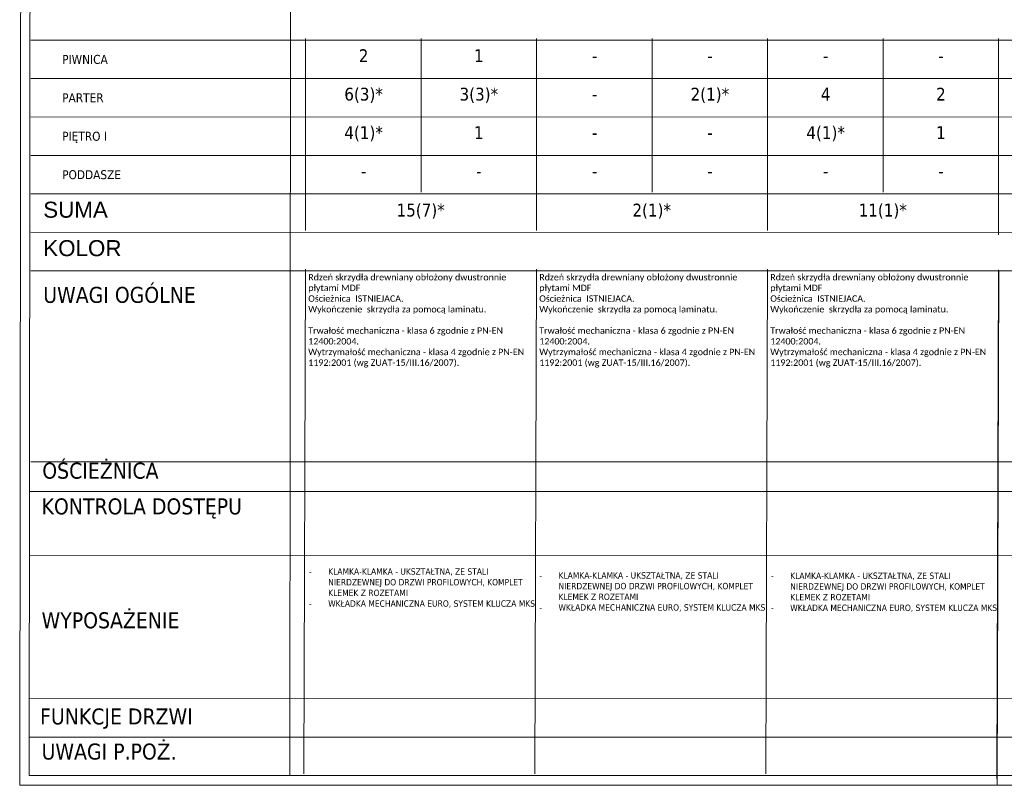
# Model space of a CAD drawing. Header units: millimetres. Extents: x 23192 to 149900, y -396339 to -79279.
# Tile 1 of 136: x 66309 to 67847, y -239862 to -238667. Entities that reach past the tile are written whole.
import ezdxf

# ---------------------------------------------------------------- set-up
doc = ezdxf.new("R2010")
doc.units = ezdxf.units.MM
doc.layers.get('0').update_dxf_attribs({"lineweight": 0})
doc.layers.add('!! ASSA ABLOY', color=2, linetype='Continuous')
doc.layers.add('0_LEGENDA', color=7, linetype='Continuous', lineweight=13)
doc.styles.add('ARIAL', font='tahoma.ttf')
doc.styles.get("Standard").update_dxf_attribs({"font": 'arial.ttf', "height": 25})

msp = doc.modelspace()

# ---------------------------------------------------------------- linework, layer by layer
at = {"layer": '0_LEGENDA', "color": 7, "linetype": 'ByBlock', "ltscale": 5}
for p, q in [((66731.294, -239847.033), (66733.814, -237466.83)), ((66326.915, -238699.128), (69281.921, -238699.466)), ((66755.65, -238996.477), (66755.65, -238696.477)), ((66936.533, -238696.477), (66936.533, -238936.477)), ((67116.534, -238996.477), (67116.534, -238696.477)), ((67297.417, -238696.477), (67297.417, -238936.477)), ((67477.417, -238996.477), (67477.417, -238696.477)), ((67658.301, -238696.477), (67658.301, -238936.477)), ((67838.301, -238996.477), (67838.301, -238696.477)), ((67838.301, -239003.183), (67838.301, -238703.183)), ((67838.301, -239003.188), (67838.301, -238703.188)), ((66326.915, -238759.128), (69281.865, -238759.466)), ((66326.915, -238759.128), (69281.865, -238759.47)), ((66326.915, -238819.128), (69281.809, -238819.466)), ((66326.915, -238819.128), (69281.809, -238819.47)), ((66326.915, -238879.128), (69281.752, -238879.466)), ((66326.915, -238939.128), (69281.696, -238939.466)), ((66326.915, -238999.128), (69281.64, -238999.466)), ((66326.915, -238999.128), (69281.64, -238999.466)), ((66326.915, -238999.128), (69281.64, -238999.466)), ((66326.915, -239059.128), (69281.584, -239059.466)), ((66753.13, -239844.382), (66755.65, -239056.477)), ((67114.014, -239844.382), (67116.534, -239056.477)), ((67474.897, -239844.382), (67477.417, -239056.477)), ((67835.778, -239845.852), (67838.298, -239057.946)), ((67835.778, -239852.558), (67838.298, -239064.652)), ((67836.373, -239862.082), (67838.921, -239060.595)), ((66326.915, -239357.547), (69281.304, -239357.885)), ((66324.395, -239403.608), (69281.261, -239403.947)), ((66324.395, -239503.598), (69281.167, -239504.287)), ((66324.311, -239727.033), (69280.958, -239727.367)), ((66324.311, -239727.033), (69280.958, -239727.372)), ((66324.311, -239787.033), (69280.901, -239787.367)), ((66324.311, -239787.033), (69280.901, -239787.372))]:
    msp.add_line(p, q, dxfattribs=at)
at = {"layer": '0_LEGENDA', "color": 7}
for points in [[(69297.308, -237452.23), (66311.916, -237451.794), (66309.31, -239861.998), (69306.006, -239862.418)], [(69291.803, -239847.374), (66324.311, -239847.033), (66326.915, -237466.829), (69283.076, -237467.175)]]:
    msp.add_lwpolyline(points, dxfattribs=at)

# ---------------------------------------------------------------- texts
at = {"layer": '!! ASSA ABLOY', "char_height": 10, "width": 362.72533, "attachment_point": 1, "style": 'ARIAL'}
for insert in [(66751.198, -239507.019), (67110.946, -239513.09), (67472.952, -239513.63)]:
    msp.add_mtext('\\A1;\\P\\pi-30,l40,t40;-^IKLAMKA-KLAMKA - UKSZTAŁTNA, ZE STALI NIERDZEWNEJ DO DRZWI PROFILOWYCH, KOMPLET KLEMEK Z ROZETAMI\\P-^IWKŁADKA MECHANICZNA EURO, SYSTEM KLUCZA MKS', dxfattribs=dict(at, insert=insert))
at = {"char_height": 10, "width": 355.64232, "attachment_point": 1}
for insert in [(66760.041, -239064.271), (67120.925, -239064.271), (67481.809, -239064.271)]:
    msp.add_mtext('{\\fCalibri|b0|i0|c238|p34;Rdzeń skrzydła drewniany obłożony dwustronnie płytami MDF \\POścieżnica  ISTNIEJACA. \\PWykończenie  skrzydła za pomocą laminatu.\\P\\PTrwałość mechaniczna - klasa 6 zgodnie z PN-EN 12400:2004. \\PWytrzymałość mechaniczna - klasa 4 zgodnie z PN-EN 1192:2001 (wg ZUAT-15/III.16/2007).  }', dxfattribs=dict(at, insert=insert))
at = {"layer": '0_LEGENDA', "color": 7, "linetype": 'ByBlock', "ltscale": 5, "attachment_point": 1, "style": 'ARIAL'}
for s, insert, char_height, width in [('PIWNICA', (66375.665, -238722.204), 14, 354.4574), ('\\pxqc;2', (66756.534, -238713.498), 20, 180), ('\\pxqc;1', (66936.533, -238713.498), 20, 180), ('\\pxqc;-', (67117.417, -238713.498), 20, 180), ('\\pxqc;-', (67297.417, -238713.498), 20, 180), ('\\pxqc;-', (67478.301, -238713.498), 20, 180), ('\\pxqc;-', (67658.301, -238713.498), 20, 180), ('PARTER  ', (66375.665, -238782.204), 14, 354.4574), ('\\pxqc;6(3)*', (66756.534, -238773.498), 20, 180), ('\\pxqc;3(3)*', (66936.534, -238773.498), 20, 180), ('\\pxqc;2(1)*', (67297.417, -238773.498), 20, 180), ('\\pxqc;4', (67478.301, -238773.498), 20, 180), ('\\pxqc;2', (67658.301, -238773.498), 20, 180), ('\\pxqc;-', (67117.417, -238773.498), 20, 180), ('PIĘTRO I   ', (66375.665, -238842.204), 14, 354.4574), ('\\pxqc;4(1)*', (66756.534, -238833.498), 20, 180), ('\\pxqc;1', (66936.534, -238833.498), 20, 180), ('\\pxqc;-', (67117.417, -238833.498), 20, 180), ('\\pxqc;-', (67297.417, -238833.498), 20, 180), ('\\pxqc;4(1)*', (67478.301, -238833.498), 20, 180), ('\\pxqc;1', (67658.301, -238833.498), 20, 180), ('PODDASZE  ', (66375.665, -238902.204), 14, 354.4574), ('\\pxqc;-', (66756.534, -238893.498), 20, 180), ('\\pxqc;-', (66936.534, -238893.498), 20, 180), ('\\pxqc;-', (67117.417, -238893.498), 20, 180), ('\\pxqc;-', (67297.417, -238893.498), 20, 180), ('\\pxqc;-', (67478.301, -238893.498), 20, 180), ('\\pxqc;-', (67658.301, -238893.498), 20, 180), ('\\pxqc;15(7)*', (66758.469, -238954.51), 20, 354.4574), ('\\pxqc;2(1)*', (67119.353, -238954.51), 20, 354.4574), ('\\pxqc;11(1)*', (67480.236, -238954.51), 20, 354.4574), ('UWAGI OGÓLNE', (66346.104, -239084.31), 25, 354.4574), ('OŚCIEŻNICA ', (66344.588, -239358.766), 25, 354.4574), ('KONTROLA DOSTĘPU', (66343.521, -239414.509), 25, 354.4574), ('WYPOSAŻENIE', (66343.521, -239592.366), 25, 354.4574), ('FUNKCJE DRZWI', (66341.142, -239742.441), 25, 354.4574), ('UWAGI P.PO{\\fArial|b0|i0|c238|p34;Ż.}', (66343.499, -239797.218), 25, 354.4574)]:
    msp.add_mtext(s, dxfattribs=dict(at, insert=insert, char_height=char_height, width=width))
at = {"layer": '0_LEGENDA', "color": 7, "linetype": 'ByBlock', "ltscale": 5, "char_height": 25, "width": 354.4574, "attachment_point": 1}
for s, insert in [('\\fArial|b0|i0|c238|p34;SUMA', (66346.104, -238951.401)), ('{\\fArial|b0|i0|c238|p34;KOLOR}', (66346.104, -239011.401))]:
    msp.add_mtext(s, dxfattribs=dict(at, insert=insert))

doc.saveas('drawing.dxf')
